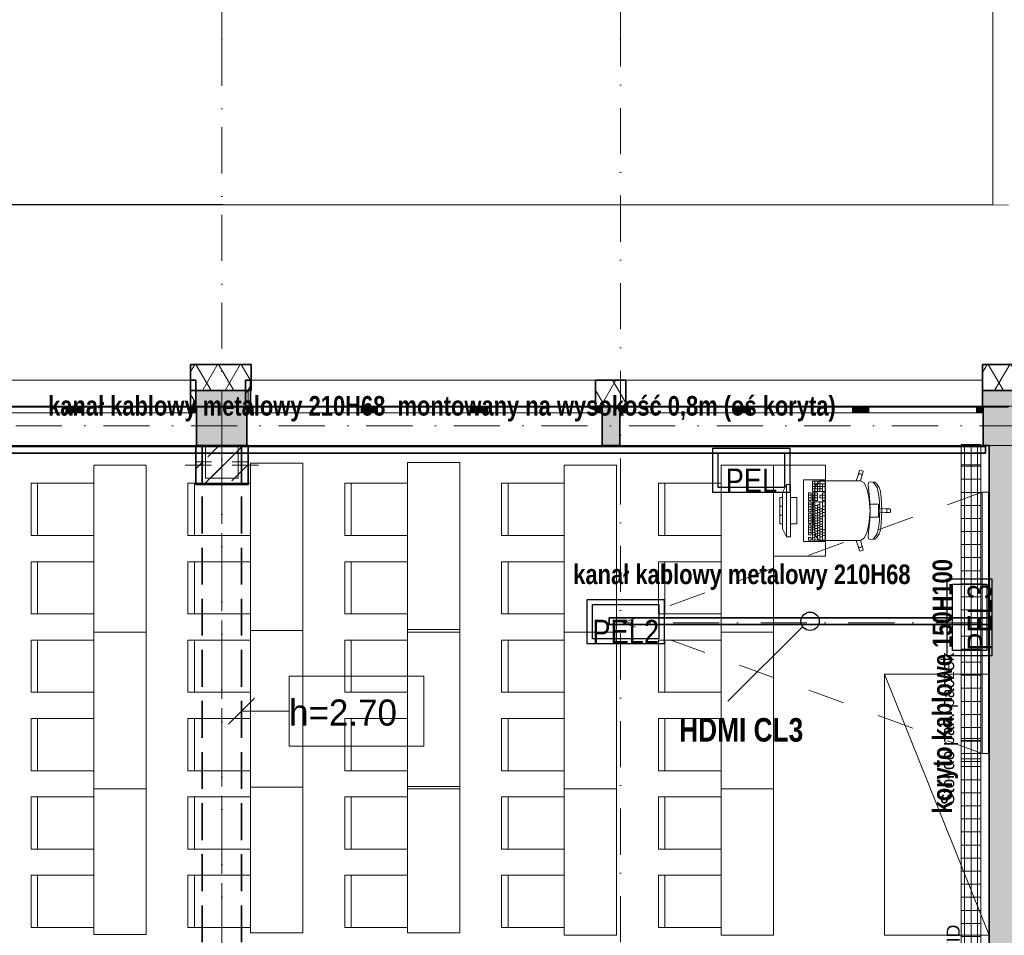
# Model space of a CAD drawing. Header units: millimetres. Extents: x 82175 to 237000, y 24756 to 471700.
# Tile 132 of 256: x 111823 to 119357, y 315309 to 322318. Entities that reach past the tile are written whole.
import ezdxf
from ezdxf.enums import TextEntityAlignment as Align
from ezdxf.lldxf.tags import DXFTag

# ---------------------------------------------------------------- set-up
doc = ezdxf.new("R2010")
doc.units = ezdxf.units.MM
for name, pattern in [('Krawędzie ukryte', [3.912222, 2.822222, -1.09]), ('Kropki i Kreski', [6.702778, 3.527778, -1.763889, 0, -1.411111]), ('Przerywana', [5.644444, 2.822222, -2.822222])]:
    doc.linetypes.add(name, pattern=pattern)
for name, color, linetype, lineweight in [('!! kanał podpoaraperowy z gniazdami', 6, 'Continuous', 35), ('#_EL - opis', 7, 'Continuous', 20), ('2DE_PRO_Cblf304L', 30, 'Continuous', 15), ('CP_DETAL', 33, 'Continuous', 9), ('\xa0♦EL - Gniazda', 1, 'Continuous', 35), ('\xa0♦IT - HDMI', 1, 'Continuous', 35), ('\xa0♦IT - opis', 3, 'SOLID', 30)]:
    doc.layers.add(name, color=color, linetype=linetype, lineweight=lineweight)
for name, color, linetype in [('#EL - Teletechnika', 3, 'Continuous'), ('- A - ocieplenie', 8, 'Continuous'), ('2D - Ogólne', 8, 'Continuous'), ('Konstrukcja - Belki', 8, 'Continuous'), ('Konstrukcja - Dach', 8, 'Continuous'), ('Konstrukcja - Siatka mod', 8, 'Continuous'), ('Konstrukcja - Stropy', 8, 'Continuous'), ('Konstrukcja - Słupy', 8, 'Continuous'), ('Konstrukcja - Ściany nośne wew..P', 8, 'Continuous'), ('Konstrukcja - Ściany zewnętrzne', 8, 'Continuous'), ('Okna Archicada', 8, 'Continuous'), ('Opisy - Etykiety', 8, 'Continuous'), ('Opisy - Tekst', 8, 'Continuous'), ('Wnętrze - Umeblowanie', 8, 'Continuous'), ('z JAN', 8, 'Continuous')]:
    doc.layers.add(name, color=color, linetype=linetype)
doc.styles.add('CP_ATTR', font='ARIAL.TTF')
doc.styles.add('OP_100', font='ARIALN.TTF', dxfattribs={"width": 0.8, "height": 20})
doc.styles.get("Standard").update_dxf_attribs({"font": 'arial.ttf'})
doc.styles.add('STYL_AUTOMATYCZNY_5', font='txt')
doc.styles.add('STYL_AUTOMATYCZNY_6', font='txt')
tags = doc.linetypes.add('SOLID', pattern=[10, 10, 0]).pattern_tags.tags
tags[6:7] = [DXFTag(74, 4), DXFTag(75, 0), DXFTag(340, '0'), DXFTag(46, 0.0), DXFTag(50, 0.0), DXFTag(44, 0.0), DXFTag(45, 0.0)]
tags[4:5] = [DXFTag(74, 4), DXFTag(75, 0), DXFTag(340, '0'), DXFTag(46, 0.0), DXFTag(50, 0.0), DXFTag(44, 0.0), DXFTag(45, 0.0)]
pattern_1 = [(60, (-135208.59, 595386.62), (-129.90381, 75), []), (120, (-135208.59, 595386.62), (129.90381, 75), [])]
pattern_2 = [(45, (-135208.59, 595386.62), (-183.84776, 183.84776), []), (45, (-135300.5, 595478.54), (-183.84776, 183.84776), [195, -65])]

# ---------------------------------------------------------------- blocks, each defined once
blk = doc.blocks.new('PEl 2')
at = {"layer": '#EL - Teletechnika', "color": 1, "lineweight": 30}
blk.add_lwpolyline([(53978.4, 11970.9), (53390.4, 11970.9), (53390.4, 12311.9), (53978.4, 12311.9)], close=True, dxfattribs=at)
at = {"layer": '#EL - Teletechnika', "color": 7, "lineweight": 30}
blk.add_lwpolyline([(53939, 12010.2), (53429.7, 12010.2), (53429.7, 12272.5), (53939, 12272.5)], close=True, dxfattribs=at)
at = {"layer": '#EL - Teletechnika', "color": 1, "insert": (53684.4, 12064.5), "char_height": 20.791, "attachment_point": 5, "line_spacing_factor": 0.4}
blk.add_mtext('\\fArial Narrow|b0|i0;{\\H8.7679950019x;\\A1;PEL}\\A1;\\fTahoma|b1|i0|c238;\\P', dxfattribs=at)
blk = doc.blocks.new('2Dcblfmark100')
at = {"color": 3}
for p, q in [((-10, -50), (-10, 50)), ((10, -50), (10, 50))]:
    blk.add_line(p, q, dxfattribs=at)
blk = doc.blocks.new('2dcblf_korcf105v_b150_h105_z56vrev')
at = {"layer": 'CP_DETAL'}
h = blk.add_hatch(dxfattribs=at)
h.set_pattern_fill('_USER', color=256, scale=100, angle=90, style=0, pattern_type=0)
h.set_pattern_definition([(90, (-3e-14, 0), (-100, 6e-15), [])])
h.paths.add_polyline_path([(0, 75), (5260, 75), (5260, -75), (0, -75)])
for p, q in [((0, -75), (0, 75)), ((0, 75), (5260, 75)), ((5260, -75), (5260, 75)), ((0, -75), (5260, -75))]:
    blk.add_line(p, q)
for p, q in [((5260, 50), (0, 50)), ((0, 0), (5260, 0)), ((5260, -50), (0, -50))]:
    blk.add_line(p, q, dxfattribs=at)
at = {"yscale": 1.5}
blk.add_blockref('2Dcblfmark100', (3000, 0), dxfattribs=at)
at = {"linetype": 'ByBlock', "style": 'CP_ATTR', "flags": 9}
for tag in ['NAME', 'NUMBER', 'GROUP', 'ORDER-NO', 'PRODUCER', 'COUPLERS', 'MOUNTDIST', 'MOUNTINGS', 'OTHER', 'WEIGHT', 'DIVIDER', 'COVER']:
    blk.add_attdef(tag, text='', height=0.00005, dxfattribs=at).set_placement((-0.1, 0), align=Align.MIDDLE_LEFT)
blk = doc.blocks.new('pel3')
at = {"layer": '#EL - Teletechnika', "color": 1, "lineweight": 30}
blk.add_lwpolyline([(294, 0), (-294, 0), (-294, 341), (294, 341)], close=True, dxfattribs=at)
at = {"layer": '#EL - Teletechnika', "color": 7, "lineweight": 30}
blk.add_lwpolyline([(254.6, 39.3), (-254.6, 39.3), (-254.6, 301.7), (254.6, 301.7)], close=True, dxfattribs=at)
at = {"layer": '#EL - Teletechnika', "color": 1, "insert": (0, 93.7), "char_height": 20.791, "attachment_point": 5, "line_spacing_factor": 0.4}
blk.add_mtext('\\fArial Narrow|b0|i0;{\\H8.7679950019x;\\A1;PEL3}\\A1;\\fTahoma|b1|i0|c238;\\P', dxfattribs=at)
blk = doc.blocks.new('dws')
at = {"layer": '#EL - Teletechnika', "color": 1, "lineweight": 30}
blk.add_lwpolyline([(294, 0), (-294, 0), (-294, 341), (294, 341)], close=True, dxfattribs=at)
at = {"layer": '#EL - Teletechnika', "color": 7, "lineweight": 30}
blk.add_lwpolyline([(254.6, 39.3), (-254.6, 39.3), (-254.6, 301.7), (254.6, 301.7)], close=True, dxfattribs=at)
at = {"layer": '#EL - Teletechnika', "color": 1, "insert": (0, 93.7), "char_height": 20.791, "attachment_point": 5, "line_spacing_factor": 0.4}
blk.add_mtext('\\fArial Narrow|b0|i0;{\\H8.7679950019x;\\A1;PEL2}\\A1;\\fTahoma|b1|i0|c238;\\P', dxfattribs=at)

msp = doc.modelspace()

# ---------------------------------------------------------------- hatches: boundary and pattern name
at = {"layer": '- A - ocieplenie', "linetype": 'Continuous', "lineweight": 13}
h = msp.add_hatch(dxfattribs=at)
h.set_pattern_fill('Izolacja_miękka_0003', color=8, style=0, pattern_type=2)
h.set_pattern_definition(pattern_1)
h.paths.add_polyline_path([(113130.9, 319479.8), (113593.2, 319479.8), (113593.2, 319679.8), (113130.9, 319679.8)])
h = msp.add_hatch(dxfattribs=at)
h.set_pattern_fill('Izolacja_miękka_0003', color=8, style=0, pattern_type=2)
h.set_pattern_definition(pattern_1)
h.paths.add_polyline_path([(119190, 319478.9), (119590, 319478.9), (119590, 319678.9), (119190, 319678.9)])
h = msp.add_hatch(dxfattribs=at)
h.set_pattern_fill('Izolacja_miękka_0003', color=8, style=0, pattern_type=2)
h.set_pattern_definition(pattern_1)
h.paths.add_polyline_path([(113130.9, 319558.9), (113130.9, 319358.9), (113170, 319358.9), (113170, 319558.9)])
h = msp.add_hatch(dxfattribs=at)
h.set_pattern_fill('Izolacja_miękka_0003', color=8, style=0, pattern_type=2)
h.set_pattern_definition(pattern_1)
h.paths.add_polyline_path([(113549.7, 319358.9), (113589.7, 319358.9), (113589.7, 319558.9), (113549.7, 319558.9)])
h = msp.add_hatch(dxfattribs=at)
h.set_pattern_fill('Izolacja_miękka_0003', color=8, style=0, pattern_type=2)
h.set_pattern_definition(pattern_1)
h.paths.add_polyline_path([(116230, 319358.9), (116460, 319358.9), (116460, 319558.9), (116230, 319558.9)])
at = {"layer": 'Konstrukcja - Słupy', "linetype": 'Continuous', "lineweight": 25}
h = msp.add_hatch(dxfattribs=at)
h.set_pattern_fill('Beton_zbrojony_0003', color=8, style=0, pattern_type=2)
h.set_pattern_definition(pattern_2)
h.paths.add_polyline_path([(113170, 318758.9), (113570, 318758.9), (113570, 319058.9), (113170, 319058.9)])
h = msp.add_hatch(dxfattribs=at)
h.set_pattern_fill('Beton_zbrojony_0003', color=8, style=0, pattern_type=2)
h.set_pattern_definition(pattern_2)
h.paths.add_polyline_path([(113245, 318808.9), (113495, 318808.9), (113495, 319058.9), (113245, 319058.9)])
at = {"layer": 'Konstrukcja - Ściany nośne wew..P', "linetype": 'Continuous', "lineweight": 13}
msp.add_hatch(color=8, dxfattribs=at).paths.add_polyline_path([(119240, 319058.9), (119240, 314108.9), (119540, 314108.9), (119540, 319058.9)])
at = {"layer": 'Konstrukcja - Ściany zewnętrzne', "linetype": 'Continuous', "lineweight": 13}
for points in [[(113170, 319478.9), (113170, 319358.9), (113570, 319358.9), (113570, 319478.9)], [(119190, 319478.9), (119190, 319358.9), (119590, 319358.9), (119590, 319478.9)], [(113560, 319358.9), (113175, 319358.9), (113175, 319058.9), (113560, 319058.9)], [(116415, 319358.9), (116280, 319358.9), (116280, 319058.9), (116415, 319058.9)], [(119195, 319358.9), (119195, 319058.9), (119720, 319058.9), (119720, 319358.9)]]:
    msp.add_hatch(color=8, dxfattribs=at).paths.add_polyline_path(points)
at = {"layer": 'Okna Archicada', "linetype": 'Continuous', "lineweight": 13}
for points in [[(112250, 319308.9), (112250, 319358.9), (112175, 319358.9), (112175, 319308.9)], [(112250, 319358.9), (112250, 319308.9), (112300, 319308.9), (112300, 319358.9)], [(113175, 319308.9), (113175, 319358.9), (113125, 319358.9), (113125, 319308.9)], [(113560, 319358.9), (113560, 319308.9), (113610, 319308.9), (113610, 319358.9)], [(114485, 319308.9), (114485, 319358.9), (114435, 319358.9), (114435, 319308.9)], [(114485, 319358.9), (114485, 319308.9), (114560, 319308.9), (114560, 319358.9)], [(115355, 319308.9), (115355, 319358.9), (115280, 319358.9), (115280, 319308.9)], [(115355, 319358.9), (115355, 319308.9), (115405, 319308.9), (115405, 319358.9)], [(116280, 319308.9), (116280, 319358.9), (116230, 319358.9), (116230, 319308.9)], [(116415, 319358.9), (116415, 319308.9), (116465, 319308.9), (116465, 319358.9)], [(117340, 319308.9), (117340, 319358.9), (117290, 319358.9), (117290, 319308.9)], [(117340, 319358.9), (117340, 319308.9), (117415, 319308.9), (117415, 319358.9)], [(118270, 319308.9), (118270, 319358.9), (118195, 319358.9), (118195, 319308.9)], [(118270, 319358.9), (118270, 319308.9), (118320, 319308.9), (118320, 319358.9)], [(119195, 319308.9), (119195, 319358.9), (119145, 319358.9), (119145, 319308.9)]]:
    msp.add_hatch(color=8, dxfattribs=at).paths.add_polyline_path(points)

# ---------------------------------------------------------------- linework, layer by layer
at = {"layer": '!! kanał podpoaraperowy z gniazdami'}
for points in [[(119212.4, 319050), (110400, 319050), (110400, 319000), (119212.4, 319000)], [(119256.4, 317738.3), (116334.1, 317738.3), (116334.1, 317688.3), (119256.4, 317688.3)]]:
    msp.add_lwpolyline(points, close=True, dxfattribs=at)
at = {"layer": '- A - ocieplenie', "color": 8, "linetype": 'Continuous', "lineweight": 35, "ltscale": 100}
for p, q in [((113130.9, 319408.9), (113130.9, 319558.9)), ((113589.7, 319408.9), (113589.7, 319558.9)), ((116230, 319408.9), (116230, 319558.9)), ((116460, 319408.9), (116460, 319558.9)), ((119190, 319408.9), (119190, 319558.9)), ((113130.9, 319358.9), (113130.9, 319408.9)), ((113589.7, 319358.9), (113589.7, 319408.9)), ((116230, 319358.9), (116230, 319408.9)), ((116460, 319358.9), (116460, 319408.9)), ((119190, 319358.9), (119190, 319408.9))]:
    msp.add_line(p, q, dxfattribs=at)
at = {"layer": '- A - ocieplenie', "color": 8, "linetype": 'Continuous', "lineweight": 35, "ltscale": 100, "flags": 128}
for points in [[(113593.2, 319679.8), (113130.9, 319679.8)], [(113130.9, 319679.8), (113130.9, 319479.8)], [(113593.2, 319479.8), (113593.2, 319679.8)], [(119590, 319678.9), (119190, 319678.9)], [(119190, 319678.9), (119190, 319478.9)], [(113170, 319558.9), (113130.9, 319558.9)], [(113170, 319358.9), (113170, 319558.9)], [(113589.7, 319558.9), (113549.7, 319558.9)], [(113549.7, 319558.9), (113549.7, 319358.9)], [(116460, 319558.9), (116230, 319558.9)], [(113130.9, 319479.8), (113593.2, 319479.8)], [(119190, 319478.9), (119590, 319478.9)], [(113130.9, 319358.9), (113170, 319358.9)], [(113549.7, 319358.9), (113589.7, 319358.9)], [(116230, 319358.9), (116460, 319358.9)]]:
    msp.add_lwpolyline(points, dxfattribs=at)
at = {"layer": '2D - Ogólne', "color": 8, "linetype": 'Continuous', "lineweight": 13, "ltscale": 100}
for p, q in [((113990, 317643.6), (113590, 317643.6)), ((115190, 317649.1), (114790, 317649.1)), ((112790, 317629.1), (112390, 317629.1)), ((115189.5, 317629.1), (114789.5, 317629.1)), ((116390, 317629.1), (115990, 317629.1)), ((117590, 317629.1), (117190, 317629.1)), ((113990, 316443.6), (113590, 316443.6)), ((115190, 316449.1), (114790, 316449.1)), ((112790, 316429.1), (112390, 316429.1)), ((115189.5, 316429.1), (114789.5, 316429.1)), ((116390, 316429.1), (115990, 316429.1)), ((117590, 316429.1), (117190, 316429.1))]:
    msp.add_line(p, q, dxfattribs=at)
at = {"layer": 'Konstrukcja - Belki', "color": 8, "linetype": 'Krawędzie ukryte', "lineweight": 35, "ltscale": 100}
for p, q in [((113220, 319058.9), (113220, 314108.9)), ((113220, 319058.9), (113520, 319058.9)), ((113520, 319058.9), (113520, 314108.9))]:
    msp.add_line(p, q, dxfattribs=at)
at = {"layer": 'Konstrukcja - Belki', "color": 8, "linetype": 'Kropki i Kreski', "lineweight": 13, "ltscale": 100}
msp.add_line((113370, 319058.9), (113370, 314108.9), dxfattribs=at)
at = {"layer": 'Konstrukcja - Dach', "color": 8, "linetype": 'Continuous', "lineweight": 13, "ltscale": 100, "flags": 128}
for points in [[(95340.4, 320918.9), (119390, 320899.7)], [(119390, 319358.9), (95340.4, 319358.9)], [(119390, 319352.4), (95340.4, 319352.4)]]:
    msp.add_lwpolyline(points, dxfattribs=at)
at = {"layer": 'Konstrukcja - Siatka mod', "color": 8, "linetype": 'Kropki i Kreski', "lineweight": 13, "ltscale": 100}
for p, q in [((113370, 322164.8), (113370, 323164.8)), ((116420, 322164.8), (116420, 323164.8)), ((113370, 322164.8), (113370, 305200)), ((116420, 305200), (116420, 322164.8)), ((93022.5, 319208.9), (122467, 319208.9))]:
    msp.add_line(p, q, dxfattribs=at)
for p in [(113370, 322164.8), (113370, 322164.8), (116420, 322164.8), (116420, 322164.8)]:
    msp.add_point(p, dxfattribs=at)
at = {"layer": 'Konstrukcja - Stropy', "color": 8, "linetype": 'Continuous', "lineweight": 13, "ltscale": 100, "flags": 128}
msp.add_lwpolyline([(122510, 319058.9), (95470, 319058.9), (95470, 306578.9), (107140, 306578.9), (107140, 311628.9), (110440, 311628.9), (110440, 306578.9), (122510, 306578.9)], close=True, dxfattribs=at)
at = {"layer": 'Konstrukcja - Słupy', "color": 8, "linetype": 'Continuous', "lineweight": 13, "ltscale": 100}
for p, q in [((113370, 319013.9), (113370, 319138.9)), ((113290, 318933.9), (113165, 318933.9)), ((113450, 318933.9), (113575, 318933.9)), ((113370, 318853.9), (113370, 318728.9))]:
    msp.add_line(p, q, dxfattribs=at)
at = {"layer": 'Konstrukcja - Słupy', "color": 8, "linetype": 'Continuous', "lineweight": 0, "ltscale": 100}
for p, q in [((113370, 318988.9), (113370, 319138.9)), ((113290, 318908.9), (113090, 318908.9)), ((113450, 318908.9), (113650, 318908.9)), ((113370, 318828.9), (113370, 318678.9))]:
    msp.add_line(p, q, dxfattribs=at)
at = {"layer": 'Konstrukcja - Słupy', "color": 8, "linetype": 'Continuous', "lineweight": 35, "ltscale": 100, "flags": 128}
msp.add_lwpolyline([(113170, 318758.9), (113570, 318758.9), (113570, 319058.9), (113170, 319058.9)], close=True, dxfattribs=at)
at = {"layer": 'Konstrukcja - Słupy', "color": 8, "linetype": 'Continuous', "lineweight": 13, "ltscale": 100, "flags": 128}
msp.add_lwpolyline([(113245, 318808.9), (113495, 318808.9), (113495, 319058.9), (113245, 319058.9)], close=True, dxfattribs=at)
at = {"layer": 'Konstrukcja - Słupy', "color": 8, "linetype": 'Continuous', "lineweight": 13, "ltscale": 100}
msp.add_point((113370, 318933.9), dxfattribs=at)
at = {"layer": 'Konstrukcja - Słupy', "color": 8, "linetype": 'Continuous', "lineweight": 0, "ltscale": 100}
msp.add_point((113370, 318908.9), dxfattribs=at)
at = {"layer": 'Konstrukcja - Ściany nośne wew..P', "color": 8, "linetype": 'Continuous', "lineweight": 35, "ltscale": 100, "flags": 128}
msp.add_lwpolyline([(119240, 319058.9), (119240, 314108.9)], dxfattribs=at)
at = {"layer": 'Konstrukcja - Ściany zewnętrzne', "color": 8, "linetype": 'Continuous', "lineweight": 35, "ltscale": 100}
for p, q in [((113175, 319358.9), (113175, 319308.9)), ((113175, 319308.9), (113175, 319058.9)), ((113560, 319358.9), (113560, 319308.9)), ((113560, 319308.9), (113560, 319058.9)), ((116280, 319358.9), (116280, 319308.9)), ((116280, 319308.9), (116280, 319058.9)), ((116415, 319358.9), (116415, 319308.9)), ((116415, 319308.9), (116415, 319058.9)), ((119195, 319358.9), (119195, 319308.9)), ((119195, 319308.9), (119195, 319058.9))]:
    msp.add_line(p, q, dxfattribs=at)
at = {"layer": 'Konstrukcja - Ściany zewnętrzne', "color": 8, "linetype": 'Continuous', "lineweight": 13, "ltscale": 100, "flags": 128}
for points in [[(113570, 319358.9), (113570, 319478.9), (113170, 319478.9), (113170, 319358.9)], [(119590, 319358.9), (119590, 319478.9), (119190, 319478.9), (119190, 319358.9)]]:
    msp.add_lwpolyline(points, dxfattribs=at)
at = {"layer": 'Konstrukcja - Ściany zewnętrzne', "color": 8, "linetype": 'Continuous', "lineweight": 35, "ltscale": 100, "flags": 128}
for points in [[(116415, 319358.9), (116280, 319358.9)], [(113175, 319058.9), (113245, 319058.9)], [(113495, 319058.9), (113560, 319058.9)], [(116280, 319058.9), (116415, 319058.9)], [(119195, 319058.9), (119240, 319058.9)]]:
    msp.add_lwpolyline(points, dxfattribs=at)
at = {"layer": 'Okna Archicada', "color": 8, "linetype": 'Continuous', "lineweight": 13, "ltscale": 100}
for p, q in [((110440, 319558.9), (113130.9, 319558.9)), ((113589.7, 319558.9), (116230, 319558.9)), ((116460, 319558.9), (119190, 319558.9)), ((113175, 319358.9), (110395, 319358.9)), ((110440, 319358.9), (113130.9, 319358.9)), ((111395, 319358.9), (112175, 319358.9)), ((112175, 319308.9), (111395, 319308.9)), ((112175, 319308.9), (112175, 319358.9)), ((112175, 319358.9), (112250, 319358.9)), ((112250, 319308.9), (112175, 319308.9)), ((112250, 319358.9), (112300, 319358.9)), ((112300, 319308.9), (112250, 319308.9)), ((112300, 319358.9), (112300, 319308.9)), ((112300, 319358.9), (113125, 319358.9)), ((113125, 319308.9), (112300, 319308.9)), ((113125, 319308.9), (113125, 319358.9)), ((113125, 319358.9), (113175, 319358.9)), ((113175, 319308.9), (113125, 319308.9)), ((116280, 319358.9), (113560, 319358.9)), ((113560, 319358.9), (113610, 319358.9)), ((113610, 319308.9), (113560, 319308.9)), ((113589.7, 319358.9), (116230, 319358.9)), ((113610, 319358.9), (113610, 319308.9)), ((113610, 319358.9), (114435, 319358.9)), ((114435, 319308.9), (113610, 319308.9)), ((114435, 319308.9), (114435, 319358.9)), ((114435, 319358.9), (114485, 319358.9)), ((114485, 319308.9), (114435, 319308.9)), ((114485, 319358.9), (114560, 319358.9)), ((114560, 319308.9), (114485, 319308.9)), ((114560, 319358.9), (114560, 319308.9)), ((114560, 319358.9), (115280, 319358.9)), ((115280, 319308.9), (114560, 319308.9)), ((115280, 319308.9), (115280, 319358.9)), ((115280, 319358.9), (115355, 319358.9)), ((115355, 319308.9), (115280, 319308.9)), ((115355, 319358.9), (115405, 319358.9)), ((115405, 319308.9), (115355, 319308.9)), ((115405, 319358.9), (115405, 319308.9)), ((115405, 319358.9), (116230, 319358.9)), ((116230, 319308.9), (115405, 319308.9)), ((116230, 319308.9), (116230, 319358.9)), ((116230, 319358.9), (116280, 319358.9)), ((116280, 319308.9), (116230, 319308.9)), ((119195, 319358.9), (116415, 319358.9)), ((116415, 319358.9), (116465, 319358.9)), ((116465, 319308.9), (116415, 319308.9)), ((116460, 319358.9), (119190, 319358.9)), ((116465, 319358.9), (116465, 319308.9)), ((116465, 319358.9), (117290, 319358.9)), ((117290, 319308.9), (116465, 319308.9)), ((117290, 319308.9), (117290, 319358.9)), ((117290, 319358.9), (117340, 319358.9)), ((117340, 319308.9), (117290, 319308.9)), ((117340, 319358.9), (117415, 319358.9)), ((117415, 319308.9), (117340, 319308.9)), ((117415, 319358.9), (117415, 319308.9)), ((117415, 319358.9), (118195, 319358.9)), ((118195, 319308.9), (117415, 319308.9)), ((118195, 319308.9), (118195, 319358.9)), ((118195, 319358.9), (118270, 319358.9)), ((118270, 319308.9), (118195, 319308.9)), ((118270, 319358.9), (118320, 319358.9)), ((118320, 319308.9), (118270, 319308.9)), ((118320, 319358.9), (118320, 319308.9)), ((118320, 319358.9), (119145, 319358.9)), ((119145, 319308.9), (118320, 319308.9)), ((119145, 319308.9), (119145, 319358.9)), ((119145, 319358.9), (119195, 319358.9)), ((119195, 319308.9), (119145, 319308.9)), ((113175, 319058.9), (110395, 319058.9)), ((116280, 319058.9), (113560, 319058.9)), ((119195, 319058.9), (116415, 319058.9))]:
    msp.add_line(p, q, dxfattribs=at)
at = {"layer": 'Okna Archicada', "color": 8, "linetype": 'Continuous', "lineweight": 35, "ltscale": 100}
for p, q in [((113130.9, 319408.9), (113130.9, 319558.9)), ((113589.7, 319408.9), (113589.7, 319558.9)), ((116230, 319408.9), (116230, 319558.9)), ((116460, 319408.9), (116460, 319558.9)), ((119190, 319408.9), (119190, 319558.9)), ((113130.9, 319358.9), (113130.9, 319408.9)), ((113589.7, 319358.9), (113589.7, 319408.9)), ((116230, 319358.9), (116230, 319408.9)), ((116460, 319358.9), (116460, 319408.9)), ((119190, 319358.9), (119190, 319408.9)), ((113175, 319358.9), (113175, 319308.9)), ((113175, 319358.9), (113175, 319308.9)), ((113175, 319308.9), (113175, 319058.9)), ((113560, 319358.9), (113560, 319308.9)), ((113560, 319358.9), (113560, 319308.9)), ((113560, 319308.9), (113560, 319058.9)), ((116280, 319358.9), (116280, 319308.9)), ((116280, 319358.9), (116280, 319308.9)), ((116280, 319308.9), (116280, 319058.9)), ((116415, 319358.9), (116415, 319308.9)), ((116415, 319358.9), (116415, 319308.9)), ((116415, 319308.9), (116415, 319058.9)), ((119195, 319358.9), (119195, 319308.9)), ((119195, 319358.9), (119195, 319308.9)), ((119195, 319308.9), (119195, 319058.9))]:
    msp.add_line(p, q, dxfattribs=at)
at = {"layer": 'Opisy - Etykiety', "color": 8, "linetype": 'Continuous', "lineweight": 20, "ltscale": 100}
for p, q in [((114915.6, 317292.9), (113884.1, 317292.9)), ((113884.1, 317292.9), (113884.1, 316756.4)), ((114915.6, 316756.4), (114915.6, 317292.9)), ((113620, 317124.6), (113420, 316924.6)), ((113520, 317024.6), (113884.1, 317024.6)), ((113884.1, 316756.4), (114915.6, 316756.4))]:
    msp.add_line(p, q, dxfattribs=at)
at = {"layer": 'Wnętrze - Umeblowanie', "color": 8, "linetype": 'Continuous', "lineweight": 13, "ltscale": 100}
for p, q in [((118238, 318832.6), (118249.4, 318868)), ((118240.8, 318837.7), (118245.4, 318841.4)), ((118245.4, 318841.4), (118251, 318843)), ((118249.4, 318868), (118253.1, 318870)), ((118251, 318843), (118256.8, 318842.3)), ((118253.1, 318870), (118275.9, 318862.5)), ((118256.8, 318842.3), (118261.9, 318839.4)), ((118277.8, 318858.7), (118266.4, 318823.3)), ((118275.9, 318862.5), (118277.8, 318858.7)), ((111960, 318769.1), (111960, 318369.1)), ((113160, 318769.1), (113160, 318369.1)), ((114360, 318769.1), (114360, 318369.1)), ((115560, 318769.1), (115560, 318369.1)), ((116760, 318769.1), (116760, 318369.1)), ((117985.2, 318785.2), (117888.2, 318785.2)), ((117888.2, 318785.2), (117888.2, 318706.8)), ((117985.2, 318765.6), (117888.2, 318765.6)), ((117907.6, 318706.8), (117907.6, 318785.2)), ((117916.3, 318757.9), (117937.4, 318784.7)), ((117927, 318706.8), (117927, 318765.6)), ((117937.4, 318784.7), (117946, 318789.2)), ((117946, 318789.2), (117977.1, 318789.2)), ((117946.4, 318706.8), (117946.4, 318785.2)), ((117965.8, 318706.8), (117965.8, 318765.6)), ((117977.1, 318789.2), (118013.2, 318789.2)), ((117985.2, 318706.8), (117985.2, 318785.2)), ((118013.2, 318789.2), (118222.3, 318789.2)), ((118222.3, 318789.2), (118238, 318832.6)), ((118256.5, 318789.2), (118222.3, 318789.2)), ((118238, 318832.6), (118240.8, 318837.7)), ((118256.5, 318789.2), (118256.7, 318789.1)), ((118266.4, 318823.3), (118256.7, 318789.1)), ((118256.7, 318789.1), (118284.6, 318771.8)), ((118261.9, 318839.4), (118265.5, 318834.8)), ((118265.5, 318834.8), (118267.1, 318829.1)), ((118267.1, 318829.1), (118266.4, 318823.3)), ((118284.6, 318771.8), (118308.4, 318722.1)), ((118315.1, 318757.4), (118318.1, 318774.6)), ((118318.1, 318774.6), (118329.7, 318781.4)), ((118329.7, 318781.4), (118365.8, 318778.1)), ((118355.2, 318775), (118352.6, 318778.7)), ((118360.4, 318768.7), (118355.2, 318775)), ((118366.5, 318759.7), (118360.4, 318768.7)), ((118365.8, 318778.1), (118379, 318767.5)), ((118379, 318767.5), (118399, 318736.5)), ((117690, 318760), (117660, 318700)), ((117660, 318420), (117660, 318700)), ((117720, 318760), (117690, 318760)), ((117690, 318760), (117690, 318360)), ((117720, 318360), (117720, 318760)), ((117878.5, 318697), (117859.1, 318697)), ((117859.1, 318697), (117859.1, 318638.3)), ((117878.5, 318638.3), (117878.5, 318697)), ((117985.2, 318746), (117888.2, 318746)), ((117965.8, 318726.4), (117888.2, 318726.4)), ((117888.2, 318706.8), (117985.2, 318706.8)), ((117927, 318697), (117888.2, 318697)), ((117888.2, 318697), (117888.2, 318638.3)), ((117897.6, 318641.1), (117904.7, 318709.8)), ((117904.7, 318709.8), (117915.4, 318755.7)), ((117907.6, 318638.3), (117907.6, 318697)), ((117915.4, 318755.7), (117916.3, 318757.9)), ((117927, 318638.3), (117927, 318697)), ((117985.2, 318697), (117965.8, 318697)), ((117965.8, 318697), (117965.8, 318677.5)), ((117985.2, 318638.3), (117985.2, 318697)), ((118308.4, 318722.1), (118324.2, 318647.7)), ((118317.7, 318728.5), (118315.1, 318757.4)), ((118323.5, 318683.2), (118317.7, 318728.5)), ((118376.6, 318748), (118366.5, 318759.7)), ((118384.3, 318734.8), (118376.6, 318748)), ((118390.5, 318714.4), (118384.3, 318734.8)), ((118395.5, 318688.5), (118390.5, 318714.4)), ((118399, 318736.5), (118406.3, 318716.5)), ((118406.3, 318716.5), (118411.1, 318690.7)), ((118411.1, 318690.7), (118418.1, 318617.5)), ((117660, 318660), (117640, 318660)), ((117640, 318660), (117640, 318460)), ((117660, 318460), (117660, 318660)), ((117770, 318660), (117720, 318660)), ((117720, 318660), (117720, 318460)), ((117770, 318460), (117770, 318660)), ((117878.5, 318677.5), (117859.1, 318677.5)), ((117878.5, 318657.9), (117859.1, 318657.9)), ((117859.1, 318638.3), (117878.5, 318638.3)), ((117878.5, 318628.5), (117859.1, 318628.5)), ((117859.1, 318628.5), (117859.1, 318550.2)), ((117878.5, 318550.2), (117878.5, 318628.5)), ((117927, 318677.5), (117888.2, 318677.5)), ((117927, 318657.9), (117888.2, 318657.9)), ((117888.2, 318638.3), (117927, 318638.3)), ((117985.2, 318628.5), (117888.2, 318628.5)), ((117888.2, 318628.5), (117888.2, 318334.7)), ((117895, 318560), (117897.5, 318640)), ((117897.5, 318640), (117897.6, 318641.1)), ((117907.6, 318334.7), (117907.6, 318628.5)), ((117965.8, 318677.5), (117946.4, 318677.5)), ((117946.4, 318677.5), (117946.4, 318657.9)), ((117946.4, 318657.9), (117965.8, 318657.9)), ((117946.4, 318334.7), (117946.4, 318628.5)), ((117985.2, 318677.5), (117965.8, 318677.5)), ((117965.8, 318657.9), (117965.8, 318677.5)), ((117965.8, 318657.9), (117965.8, 318638.3)), ((117985.2, 318657.9), (117965.8, 318657.9)), ((117965.8, 318638.3), (117985.2, 318638.3)), ((117965.8, 318334.7), (117965.8, 318628.5)), ((117985.2, 318334.7), (117985.2, 318628.5)), ((118328.2, 318632.3), (118323.5, 318683.2)), ((118324.2, 318647.7), (118326.6, 318610.3)), ((118330.5, 318560), (118328.2, 318632.3)), ((118399.2, 318658.5), (118395.5, 318688.5)), ((118401.7, 318626), (118399.2, 318658.5)), ((118403.2, 318592.7), (118401.7, 318626)), ((118418.1, 318617.5), (118420.2, 318560)), ((117660, 318593.3), (117640, 318593.3)), ((117878.5, 318608.9), (117859.1, 318608.9)), ((117878.5, 318589.3), (117859.1, 318589.3)), ((117878.5, 318569.7), (117859.1, 318569.7)), ((117859.1, 318550.2), (117878.5, 318550.2)), ((117878.5, 318540.4), (117859.1, 318540.4)), ((117859.1, 318540.4), (117859.1, 318462)), ((117878.5, 318462), (117878.5, 318540.4)), ((117907.6, 318589.3), (117888.2, 318589.3)), ((117907.6, 318569.7), (117888.2, 318569.7)), ((117907.6, 318550.2), (117888.2, 318550.2)), ((117895, 318560), (117897.5, 318479.9)), ((117927, 318599.1), (117907.6, 318599.1)), ((117927, 318579.5), (117907.6, 318579.5)), ((117927, 318560), (117907.6, 318560)), ((117927, 318540.4), (117907.6, 318540.4)), ((117927, 318334.7), (117927, 318604)), ((117946.4, 318604), (117927, 318604)), ((117946.4, 318584.4), (117927, 318584.4)), ((117946.4, 318564.9), (117927, 318564.9)), ((117946.4, 318545.3), (117927, 318545.3)), ((117965.8, 318574.6), (117946.4, 318574.6)), ((117965.8, 318555.1), (117946.4, 318555.1)), ((117985.2, 318594.2), (117965.8, 318594.2)), ((117985.2, 318569.7), (117965.8, 318569.7)), ((117985.2, 318545.3), (117965.8, 318545.3)), ((118326.6, 318610.3), (118329.8, 318560)), ((118326.6, 318610.3), (118365.3, 318610.3)), ((118326.6, 318509.6), (118329.8, 318560)), ((118330.5, 318560), (118328.2, 318487.7)), ((118365.3, 318610.3), (118395.3, 318610.3)), ((118395.3, 318610.3), (118395.3, 318576.8)), ((118395.3, 318576.8), (118395.3, 318560)), ((118395.3, 318576.8), (118445.1, 318575)), ((118395.3, 318543.1), (118395.3, 318560)), ((118395.3, 318543.1), (118445.1, 318544.9)), ((118395.3, 318509.6), (118395.3, 318543.1)), ((118403.6, 318560), (118403.2, 318592.7)), ((118403.6, 318560), (118403.2, 318527.2)), ((118418.1, 318502.5), (118420.2, 318560)), ((118445.1, 318575), (118450.8, 318573.9)), ((118445.1, 318575), (118482, 318575)), ((118445.1, 318544.9), (118450.8, 318546)), ((118445.1, 318544.9), (118482, 318544.9)), ((118450.8, 318573.9), (118455.7, 318570.6)), ((118450.8, 318546), (118455.7, 318549.3)), ((118455.7, 318570.6), (118458.9, 318565.7)), ((118455.7, 318549.3), (118458.9, 318554.2)), ((118458.9, 318565.7), (118460.1, 318560)), ((118458.9, 318554.2), (118460.1, 318560)), ((118482, 318575), (118485, 318572)), ((118482, 318544.9), (118485, 318547.9)), ((118485, 318572), (118485, 318560)), ((118485, 318547.9), (118485, 318560)), ((117660, 318526.6), (117640, 318526.6)), ((117878.5, 318520.8), (117859.1, 318520.8)), ((117878.5, 318501.2), (117859.1, 318501.2)), ((117878.5, 318481.6), (117859.1, 318481.6)), ((117907.6, 318530.6), (117888.2, 318530.6)), ((117907.6, 318511), (117888.2, 318511)), ((117907.6, 318491.4), (117888.2, 318491.4)), ((117907.6, 318471.8), (117888.2, 318471.8)), ((117897.5, 318479.9), (117897.6, 318478.9)), ((117897.6, 318478.9), (117904.7, 318410.1)), ((117927, 318520.8), (117907.6, 318520.8)), ((117927, 318501.2), (117907.6, 318501.2)), ((117927, 318481.6), (117907.6, 318481.6)), ((117946.4, 318525.7), (117927, 318525.7)), ((117946.4, 318506.1), (117927, 318506.1)), ((117946.4, 318486.5), (117927, 318486.5)), ((117946.4, 318466.9), (117927, 318466.9)), ((117965.8, 318535.5), (117946.4, 318535.5)), ((117965.8, 318515.9), (117946.4, 318515.9)), ((117965.8, 318496.3), (117946.4, 318496.3)), ((117965.8, 318476.7), (117946.4, 318476.7)), ((117985.2, 318520.8), (117965.8, 318520.8)), ((118308.4, 318397.8), (118324.2, 318472.2)), ((118328.2, 318487.7), (118323.5, 318436.7)), ((118324.2, 318472.2), (118326.6, 318509.6)), ((118326.6, 318509.6), (118365.3, 318509.6)), ((118365.3, 318509.6), (118395.3, 318509.6)), ((118401.7, 318493.9), (118399.2, 318461.4)), ((118403.2, 318527.2), (118401.7, 318493.9)), ((118411.1, 318429.2), (118418.1, 318502.5)), ((117640, 318460), (117660, 318460)), ((117690, 318360), (117660, 318420)), ((117720, 318460), (117770, 318460)), ((117859.1, 318462), (117878.5, 318462)), ((117878.5, 318452.2), (117859.1, 318452.2)), ((117859.1, 318452.2), (117859.1, 318373.9)), ((117878.5, 318432.7), (117859.1, 318432.7)), ((117878.5, 318413.1), (117859.1, 318413.1)), ((117878.5, 318393.5), (117859.1, 318393.5)), ((117878.5, 318373.9), (117878.5, 318452.2)), ((117907.6, 318452.2), (117888.2, 318452.2)), ((117907.6, 318432.7), (117888.2, 318432.7)), ((117907.6, 318413.1), (117888.2, 318413.1)), ((117907.6, 318393.5), (117888.2, 318393.5)), ((117904.7, 318410.1), (117915.4, 318364.2)), ((117927, 318462), (117907.6, 318462)), ((117927, 318442.5), (117907.6, 318442.5)), ((117927, 318422.9), (117907.6, 318422.9)), ((117927, 318403.3), (117907.6, 318403.3)), ((117946.4, 318447.4), (117927, 318447.4)), ((117946.4, 318427.8), (117927, 318427.8)), ((117946.4, 318408.2), (117927, 318408.2)), ((117946.4, 318388.6), (117927, 318388.6)), ((117965.8, 318457.1), (117946.4, 318457.1)), ((117965.8, 318437.6), (117946.4, 318437.6)), ((117965.8, 318418), (117946.4, 318418)), ((117965.8, 318398.4), (117946.4, 318398.4)), ((117985.2, 318413.1), (117965.8, 318413.1)), ((117985.2, 318391), (117965.8, 318391)), ((118284.6, 318348.1), (118308.4, 318397.8)), ((118317.7, 318391.4), (118315.1, 318362.5)), ((118323.5, 318436.7), (118317.7, 318391.4)), ((118390.5, 318405.5), (118384.3, 318385.1)), ((118395.5, 318431.4), (118390.5, 318405.5)), ((118399.2, 318461.4), (118395.5, 318431.4)), ((118399, 318383.4), (118406.3, 318403.4)), ((118406.3, 318403.4), (118411.1, 318429.2)), ((117690, 318360), (117720, 318360)), ((117859.1, 318373.9), (117878.5, 318373.9)), ((117878.5, 318354.3), (117859.1, 318354.3)), ((117859.1, 318354.3), (117859.1, 318334.7)), ((117859.1, 318334.7), (117878.5, 318334.7)), ((117878.5, 318334.7), (117878.5, 318354.3)), ((117907.6, 318373.9), (117888.2, 318373.9)), ((117907.6, 318354.3), (117888.2, 318354.3)), ((117888.2, 318334.7), (117985.2, 318334.7)), ((117927, 318383.7), (117907.6, 318383.7)), ((117927, 318364.1), (117907.6, 318364.1)), ((117915.4, 318364.2), (117916.3, 318362)), ((117916.3, 318362), (117937.4, 318335.2)), ((117946.4, 318369), (117927, 318369)), ((117937.4, 318335.2), (117946, 318330.7)), ((117946, 318330.7), (117977.1, 318330.7)), ((117965.8, 318378.8), (117946.4, 318378.8)), ((117965.8, 318359.2), (117946.4, 318359.2)), ((117985.2, 318369), (117965.8, 318369)), ((117977.1, 318330.7), (118013.2, 318330.7)), ((118013.2, 318330.7), (118222.3, 318330.7)), ((118256.5, 318330.7), (118222.3, 318330.7)), ((118222.3, 318330.7), (118238, 318287.3)), ((118256.5, 318330.7), (118256.7, 318330.8)), ((118256.7, 318330.8), (118284.6, 318348.1)), ((118266.4, 318296.6), (118256.7, 318330.8)), ((118315.1, 318362.5), (118318.1, 318345.3)), ((118318.1, 318345.3), (118329.7, 318338.6)), ((118329.7, 318338.6), (118365.8, 318341.9)), ((118355.2, 318344.9), (118352.6, 318341.2)), ((118360.4, 318351.2), (118355.2, 318344.9)), ((118366.5, 318360.2), (118360.4, 318351.2)), ((118365.8, 318341.9), (118379, 318352.4)), ((118376.6, 318371.9), (118366.5, 318360.2)), ((118384.3, 318385.1), (118376.6, 318371.9)), ((118379, 318352.4), (118399, 318383.4)), ((118238, 318287.3), (118240.8, 318282.2)), ((118238, 318287.3), (118249.4, 318251.9)), ((118240.8, 318282.2), (118245.4, 318278.5)), ((118245.4, 318278.5), (118251, 318276.9)), ((118249.4, 318251.9), (118253.1, 318250)), ((118251, 318276.9), (118256.8, 318277.6)), ((118253.1, 318250), (118275.9, 318257.4)), ((118256.8, 318277.6), (118261.9, 318280.5)), ((118261.9, 318280.5), (118265.5, 318285.1)), ((118265.5, 318285.1), (118267.1, 318290.8)), ((118267.1, 318290.8), (118266.4, 318296.6)), ((118277.8, 318261.2), (118266.4, 318296.6)), ((118275.9, 318257.4), (118277.8, 318261.2)), ((111960, 318169.1), (111960, 317769.1)), ((113160, 318169.1), (113160, 317769.1)), ((114360, 318169.1), (114360, 317769.1)), ((115560, 318169.1), (115560, 317769.1)), ((116760, 318169.1), (116760, 317769.1)), ((111960, 317569.1), (111960, 317169.1)), ((113160, 317569.1), (113160, 317169.1)), ((114360, 317569.1), (114360, 317169.1)), ((115560, 317569.1), (115560, 317169.1)), ((116760, 317569.1), (116760, 317169.1)), ((119240, 315308.9), (118440, 317308.9)), ((111960, 316969.1), (111960, 316569.1)), ((113160, 316969.1), (113160, 316569.1)), ((114360, 316969.1), (114360, 316569.1)), ((115560, 316969.1), (115560, 316569.1)), ((116760, 316969.1), (116760, 316569.1)), ((111960, 316369.1), (111960, 315969.1)), ((113160, 316369.1), (113160, 315969.1)), ((114360, 316369.1), (114360, 315969.1)), ((115560, 316369.1), (115560, 315969.1)), ((116760, 316369.1), (116760, 315969.1)), ((111960, 315769.1), (111960, 315369.1)), ((113160, 315769.1), (113160, 315369.1)), ((114360, 315769.1), (114360, 315369.1)), ((115560, 315769.1), (115560, 315369.1)), ((116760, 315769.1), (116760, 315369.1))]:
    msp.add_line(p, q, dxfattribs=at)
at = {"layer": 'Wnętrze - Umeblowanie', "color": 8, "linetype": 'Przerywana', "lineweight": 13, "ltscale": 100}
for p in [(119186.5, 318701.9), (119186.5, 316701.9)]:
    msp.add_line(p, (116439.1, 317701.9), dxfattribs=at)
at = {"layer": 'Wnętrze - Umeblowanie', "color": 8, "linetype": 'Kropki i Kreski', "lineweight": 13, "ltscale": 100}
msp.add_line((119186.3, 317701.9), (116439.1, 317701.9), dxfattribs=at)
at = {"layer": 'Wnętrze - Umeblowanie', "color": 8, "linetype": 'Continuous', "lineweight": 13, "ltscale": 100, "flags": 128}
for points in [[(113990, 318923.6), (113990, 315329.1), (113590, 315329.1), (113590, 318923.6)], [(115190, 318929.1), (115190, 315329.1), (114790, 315329.1), (114790, 318929.1)], [(112790, 318909.1), (112790, 315314.6), (112390, 315314.6), (112390, 318909.1)], [(116390, 318909.1), (116390, 315309.1), (115990, 315309.1), (115990, 318909.1)], [(117590, 318909.1), (117590, 315309.1), (117190, 315309.1), (117190, 318909.1)], [(117590, 318210.8), (117590, 318909.1), (117990, 318909.1), (117990, 318210.8)], [(112390, 318769.1), (112390, 318369.1), (111910, 318369.1), (111910, 318769.1)], [(113590, 318769.1), (113590, 318369.1), (113110, 318369.1), (113110, 318769.1)], [(114790, 318769.1), (114790, 318369.1), (114310, 318369.1), (114310, 318769.1)], [(115990, 318769.1), (115990, 318369.1), (115510, 318369.1), (115510, 318769.1)], [(117190, 318769.1), (117190, 318369.1), (116710, 318369.1), (116710, 318769.1)], [(117820, 318325), (117990, 318325), (117990, 318795), (117820, 318795)], [(119236.5, 318701.9), (119236.5, 316701.9), (119186.5, 316701.9), (119186.5, 318701.9)], [(112390, 318169.1), (112390, 317769.1), (111910, 317769.1), (111910, 318169.1)], [(113590, 318169.1), (113590, 317769.1), (113110, 317769.1), (113110, 318169.1)], [(114790, 318169.1), (114790, 317769.1), (114310, 317769.1), (114310, 318169.1)], [(115990, 318169.1), (115990, 317769.1), (115510, 317769.1), (115510, 318169.1)], [(117190, 318169.1), (117190, 317769.1), (116710, 317769.1), (116710, 318169.1)], [(112390, 317569.1), (112390, 317169.1), (111910, 317169.1), (111910, 317569.1)], [(113590, 317569.1), (113590, 317169.1), (113110, 317169.1), (113110, 317569.1)], [(114790, 317569.1), (114790, 317169.1), (114310, 317169.1), (114310, 317569.1)], [(115990, 317569.1), (115990, 317169.1), (115510, 317169.1), (115510, 317569.1)], [(117190, 317569.1), (117190, 317169.1), (116710, 317169.1), (116710, 317569.1)], [(119240, 315308.9), (119240, 317308.9), (118440, 317308.9), (118440, 315308.9)], [(112390, 316969.1), (112390, 316569.1), (111910, 316569.1), (111910, 316969.1)], [(113590, 316969.1), (113590, 316569.1), (113110, 316569.1), (113110, 316969.1)], [(114790, 316969.1), (114790, 316569.1), (114310, 316569.1), (114310, 316969.1)], [(115990, 316969.1), (115990, 316569.1), (115510, 316569.1), (115510, 316969.1)], [(117190, 316969.1), (117190, 316569.1), (116710, 316569.1), (116710, 316969.1)], [(112390, 316369.1), (112390, 315969.1), (111910, 315969.1), (111910, 316369.1)], [(113590, 316369.1), (113590, 315969.1), (113110, 315969.1), (113110, 316369.1)], [(114790, 316369.1), (114790, 315969.1), (114310, 315969.1), (114310, 316369.1)], [(115990, 316369.1), (115990, 315969.1), (115510, 315969.1), (115510, 316369.1)], [(117190, 316369.1), (117190, 315969.1), (116710, 315969.1), (116710, 316369.1)], [(112390, 315769.1), (112390, 315369.1), (111910, 315369.1), (111910, 315769.1)], [(113590, 315769.1), (113590, 315369.1), (113110, 315369.1), (113110, 315769.1)], [(114790, 315769.1), (114790, 315369.1), (114310, 315369.1), (114310, 315769.1)], [(115990, 315769.1), (115990, 315369.1), (115510, 315369.1), (115510, 315769.1)], [(117190, 315769.1), (117190, 315369.1), (116710, 315369.1), (116710, 315769.1)]]:
    msp.add_lwpolyline(points, close=True, dxfattribs=at)
at = {"layer": 'z JAN', "color": 8, "linetype": 'Continuous', "lineweight": 13, "ltscale": 100, "flags": 128}
msp.add_lwpolyline([(122660, 322781.4), (122660, 319358.9), (95340.4, 319358.9), (95340.4, 320899.8), (119270, 320899.8), (119270, 322781.4)], close=True, dxfattribs=at)
at = {"layer": '\xa0♦IT - opis', "color": 7, "linetype": 'Continuous', "lineweight": 0}
msp.add_line((117240.4, 317101.6), (117814.4, 317672.2), dxfattribs=at)
at = {"layer": '\xa0♦IT - opis', "color": 7}
msp.add_circle((117871.1, 317713.2), 70, dxfattribs=at)

# ---------------------------------------------------------------- block references
at = {"layer": '2DE_PRO_Cblf304L', "rotation": 90}
for p in [(119102.7, 313806.5), (119102.7, 313806.5), (119102.7, 313650)]:
    msp.add_blockref('2dcblf_korcf105v_b150_h105_z56vrev', p, dxfattribs=at)
at = {"layer": '\xa0♦EL - Gniazda', "rotation": 90}
msp.add_blockref('pel3', (119261.9, 317742.9), dxfattribs=at)
at = {"layer": '\xa0♦EL - Gniazda'}
msp.add_blockref('dws', (116459.9, 317539.3), dxfattribs=at)
at = {"layer": '\xa0♦IT - HDMI', "rotation": 360}
msp.add_blockref('PEl 2', (63737.3, 306726.8), dxfattribs=at)

# ---------------------------------------------------------------- texts
at = {"layer": '#_EL - opis', "char_height": 150, "width": 13225.251, "attachment_point": 1, "style": 'OP_100'}
for s, insert in [('\\fArial|b1|i0|c238|p34;kanał kablowy metalowy 210H68  montowany na wysokość 0,8m (oś koryta)', (112040, 319437.4)), ('\\fArial|b1|i0|c238|p34;kanał kablowy metalowy 210H68', (116058.8, 318147.7))]:
    msp.add_mtext(s, dxfattribs=dict(at, insert=insert))
at = {"layer": '#_EL - opis', "insert": (118808, 316195.5), "char_height": 150, "width": 13225.251, "attachment_point": 1, "rotation": 90, "style": 'OP_100'}
msp.add_mtext('\\fArial|b1|i0|c238|p34; koryto kablowe 150H100 ', dxfattribs=at)
at = {"layer": 'Opisy - Etykiety', "color": 8, "linetype": 'Continuous', "lineweight": 20, "insert": (113884.1, 317012.7), "char_height": 200, "attachment_point": 4, "style": 'STYL_AUTOMATYCZNY_5'}
msp.add_mtext('\\A1;{\\pql;\\fGeneva|b0|i0|c0|p0;\\W1.000000;h=\\fGeneva CE|b0|i0|c0|p0;\\W1.000000;2.\\fGeneva CE|b0|i0|c0|p0;\\W1.000000;7\\fGeneva CE|b0|i0|c0|p0;\\W1.000000;0}', dxfattribs=at)
at = {"layer": 'Opisy - Tekst', "color": 8, "linetype": 'Continuous', "lineweight": 13, "insert": (118873.2, 316890), "char_height": 100, "width": 1110.447, "attachment_point": 2, "rotation": 90, "line_spacing_factor": 1.109913, "style": 'STYL_AUTOMATYCZNY_6'}
msp.add_mtext('\\A1;{\\pqc;\\fGeneva CE|b0|i0|c0|p0;\\W1.000000;Stół do pak. paczek}', dxfattribs=at)
at = {"layer": 'Opisy - Tekst', "color": 8, "linetype": 'Continuous', "lineweight": 13, "insert": (118916, 314993.1), "char_height": 100, "attachment_point": 2, "rotation": 90, "style": 'STYL_AUTOMATYCZNY_6'}
msp.add_mtext('\\A1;{\\pqc;\\fGeneva CE|b0|i0|c0|p0;\\W1.000000;bramka RFID}', dxfattribs=at)
at = {"layer": '\xa0♦IT - opis', "insert": (116868.7, 316972), "char_height": 180, "width": 3733.991, "attachment_point": 1, "style": 'OP_100'}
msp.add_mtext('\\C7;\\fArial|b1|i0|c238|p34;HDMI CL3\\P\\P', dxfattribs=at)

doc.saveas('drawing.dxf')
